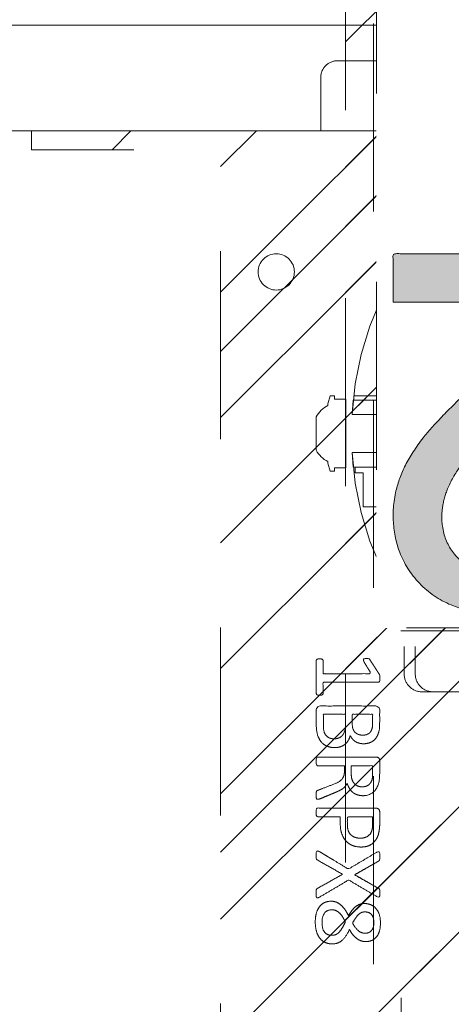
# Model space of a CAD drawing. Header units: inches. Extents: x -416 to -272, y -73 to 47.
# Tile 88 of 206: x -357.35 to -354.29, y -9.23 to -2.25. Entities that reach past the tile are written whole.
import ezdxf

# ---------------------------------------------------------------- set-up
doc = ezdxf.new("R2010")
doc.units = ezdxf.units.IN
doc.header["$LTSCALE"] = 32
doc.header["$MEASUREMENT"] = 0
doc.linetypes.add('Dash Style-1', pattern=[0.083328, 0.041656, -0.041672])
for name, color, linetype, lineweight in [('Black', 7, 'Continuous', 18), ('DashLine', 7, 'Continuous', 13), ('DashLineFill', 7, 'Dash Style-1', 13), ('Drawing', 7, 'Continuous', 18), ('Metal-DeskStructure', 7, 'Continuous', 13), ('None', 7, 'Continuous', 18), ('Plastic-BracketCover', 7, 'Continuous', 13), ('SolidLine', 7, 'Continuous', 15), ('Wood_1-H', 7, 'Continuous', 13)]:
    doc.layers.add(name, color=color, linetype=linetype, lineweight=lineweight)
doc.layers.add('Metal_Black', color=7, linetype='Continuous', lineweight=18, true_color=0x4c4c4c)
pattern_1 = [(45, (0, 0), (-1.613, 1.9357), []), (45, (-1.0608, 1.0608), (-0.472346, 0.41676), [])]

# ---------------------------------------------------------------- blocks, each defined once
blk = doc.blocks.new('Group-45')
at = {"layer": 'Plastic-BracketCover', "color": 7}
for points, knots in [([(1.3816, 0.8841), (1.4638, 0.8841), (1.5496, 0.8841), (1.5533, 0.8804), (1.5551, 0.8731), (1.557, 0.862), (1.557, 0.8454), (1.5551, 0.8343), (1.5533, 0.8269), (1.5496, 0.8232), (1.4638, 0.8232), (1.3816, 0.8232), (1.2552, 0.7605), (1.1288, 0.6977), (1.1196, 0.694), (1.1122, 0.6922), (1.1067, 0.6959), (1.1048, 0.7107), (1.1048, 0.7328), (1.1067, 0.7457), (1.1085, 0.7531), (1.114, 0.7568), (1.1177, 0.7586), (1.1814, 0.7891), (1.2451, 0.8195), (1.2635, 0.8288), (1.3041, 0.8454), (1.3244, 0.8546), (1.3244, 0.8555), (1.3244, 0.8564), (1.2838, 0.8712), (1.2469, 0.8897), (1.1823, 0.9201), (1.1177, 0.9506), (1.114, 0.9524), (1.1085, 0.9561), (1.1067, 0.9635), (1.1048, 0.9746), (1.1048, 0.9967), (1.1076, 1.0161), (1.1214, 1.0133), (1.1288, 1.0096), (1.2552, 0.9469), (1.3816, 0.8841)], [0, 0, 0, 0.052467, 0.054825, 0.057183, 0.059541, 0.0619, 0.064847, 0.067795, 0.070742, 0.07369, 0.139274, 0.139274, 0.25198, 0.25198, 0.259917, 0.267854, 0.275791, 0.283727, 0.291664, 0.299601, 0.307538, 0.315474, 0.315474, 0.451211, 0.451211, 0.490894, 0.530578, 0.530578, 0.53222, 0.53222, 0.609102, 0.609102, 0.742141, 0.742141, 0.749829, 0.757517, 0.765205, 0.772893, 0.783657, 0.805184, 0.815947, 0.815947, 1, 1, 1]), ([(1.1325, 0.6701), (1.1399, 0.6701), (1.1491, 0.6682), (1.1546, 0.6646), (1.1583, 0.6609), (1.1583, 0.576), (1.1583, 0.4948), (1.234, 0.4948), (1.3097, 0.4948), (1.3097, 0.5723), (1.3097, 0.6516), (1.3134, 0.6553), (1.3189, 0.659), (1.3281, 0.6609), (1.341, 0.6609), (1.3503, 0.659), (1.3558, 0.6553), (1.3595, 0.6516), (1.3595, 0.5723), (1.3595, 0.4948), (1.4527, 0.4948), (1.5477, 0.4948), (1.5533, 0.4911), (1.5551, 0.4837), (1.557, 0.4726), (1.557, 0.456), (1.5551, 0.4449), (1.5533, 0.4376), (1.5477, 0.4339), (1.3383, 0.4339), (1.1177, 0.4339), (1.1067, 0.4486), (1.1067, 0.5566), (1.1067, 0.6609), (1.1104, 0.6646), (1.1159, 0.6682), (1.127, 0.6701), (1.1325, 0.6701)], [0, 0, 0, 0.005582, 0.011164, 0.016746, 0.022328, 0.14513, 0.14513, 0.259559, 0.259559, 0.376779, 0.37957, 0.382361, 0.385152, 0.387943, 0.390037, 0.39213, 0.394223, 0.396316, 0.484232, 0.484232, 0.589939, 0.592032, 0.594126, 0.596219, 0.598312, 0.599987, 0.601661, 0.603336, 0.605011, 0.7934, 0.805122, 0.816844, 0.976556, 0.982417, 0.988278, 0.994139, 1, 1, 1]), ([(1.2377, 0.3644), (1.2728, 0.3644), (1.3263, 0.3423), (1.3632, 0.3017), (1.3853, 0.2426), (1.3853, 0.1753), (1.3853, 0.1504), (1.4656, 0.1504), (1.5496, 0.1504), (1.5533, 0.1467), (1.5551, 0.1393), (1.557, 0.1282), (1.557, 0.1116), (1.5551, 0.1005), (1.5533, 0.0932), (1.5496, 0.0895), (1.3392, 0.0895), (1.1196, 0.0895), (1.1067, 0.1042), (1.1067, 0.1614), (1.1067, 0.2242), (1.1104, 0.25), (1.1177, 0.2869), (1.1399, 0.3238), (1.1713, 0.3515), (1.2137, 0.3644), (1.2377, 0.3644)], [0, 0, 0, 0.066268, 0.132535, 0.198803, 0.26507, 0.303966, 0.303966, 0.429297, 0.43506, 0.440822, 0.446584, 0.452347, 0.456957, 0.461567, 0.466177, 0.470786, 0.728938, 0.745073, 0.761208, 0.845107, 0.870922, 0.896738, 0.922553, 0.948369, 0.974184, 1, 1, 1]), ([(1.2432, 0.3017), (1.2155, 0.3017), (1.1786, 0.2814), (1.162, 0.2519), (1.1565, 0.2205), (1.1565, 0.1771), (1.1565, 0.1504), (1.246, 0.1504), (1.3355, 0.1504), (1.3355, 0.1771), (1.3355, 0.2297), (1.3226, 0.2666), (1.2968, 0.2906), (1.2635, 0.3017), (1.2432, 0.3017)], [0, 0, 0, 0.053098, 0.106195, 0.159293, 0.212391, 0.297937, 0.297937, 0.584068, 0.584068, 0.669615, 0.752211, 0.834807, 0.917404, 1, 1, 1]), ([(1.5459, 0.0265), (1.5496, 0.0265), (1.5533, 0.0246), (1.5551, 0.0172), (1.557, 0.0043), (1.557, -0.0141), (1.5551, -0.0252), (1.5533, -0.0326), (1.5477, -0.0363), (1.5422, -0.0381), (1.4896, -0.0584), (1.437, -0.0787), (1.4186, -0.0861), (1.389, -0.1009), (1.3669, -0.123), (1.3558, -0.1526), (1.3558, -0.1922), (1.3558, -0.2116), (1.4508, -0.2116), (1.5496, -0.2116), (1.5533, -0.2153), (1.5551, -0.2227), (1.557, -0.2338), (1.557, -0.2504), (1.5551, -0.2614), (1.5533, -0.2688), (1.5496, -0.2725), (1.3383, -0.2725), (1.1177, -0.2725), (1.1067, -0.2578), (1.1067, -0.2024), (1.1067, -0.1378), (1.1085, -0.1156), (1.1104, -0.1064), (1.114, -0.0806), (1.1343, -0.04), (1.1639, -0.0141), (1.2026, 0.0006), (1.2469, 0.0006), (1.2838, -0.0123), (1.3115, -0.0344), (1.33, -0.0677), (1.3374, -0.0861), (1.3429, -0.075), (1.3577, -0.0566), (1.378, -0.0418), (1.4056, -0.0289), (1.4222, -0.0215), (1.4711, -0.0012), (1.5201, 0.0191), (1.533, 0.0246), (1.544, 0.0265), (1.5459, 0.0265)], [0, 0, 0, 0.004018, 0.008035, 0.012053, 0.01607, 0.020088, 0.024105, 0.028123, 0.03214, 0.03214, 0.070951, 0.070951, 0.084634, 0.098317, 0.112001, 0.125684, 0.138745, 0.138745, 0.202807, 0.205295, 0.207782, 0.21027, 0.212758, 0.214748, 0.216739, 0.218729, 0.220719, 0.332671, 0.339637, 0.346603, 0.391882, 0.407555, 0.423229, 0.423229, 0.466696, 0.510164, 0.553631, 0.597099, 0.640566, 0.684033, 0.727501, 0.770968, 0.770968, 0.798042, 0.825115, 0.852188, 0.879262, 0.879262, 0.958132, 0.958132, 0.979066, 1, 1, 1]), ([(1.2322, -0.0621), (1.2045, -0.0621), (1.1694, -0.0861), (1.1602, -0.1138), (1.1583, -0.123), (1.1565, -0.1452), (1.1565, -0.1867), (1.1565, -0.2116), (1.2322, -0.2116), (1.3078, -0.2116), (1.3078, -0.183), (1.3078, -0.1304), (1.2968, -0.0972), (1.2746, -0.0732), (1.2469, -0.0621), (1.2322, -0.0621)], [0, 0, 0, 0.142515, 0.285031, 0.285031, 0.330993, 0.376955, 0.445899, 0.445899, 0.655281, 0.655281, 0.734439, 0.800829, 0.867219, 0.93361, 1, 1, 1]), ([(1.4259, -0.3399), (1.4481, -0.3399), (1.4831, -0.3509), (1.5127, -0.3694), (1.533, -0.3971), (1.5551, -0.4469), (1.5551, -0.5539), (1.5551, -0.6204), (1.544, -0.6351), (1.3309, -0.6351), (1.1177, -0.6351), (1.1067, -0.6204), (1.1067, -0.5622), (1.1067, -0.4709), (1.1233, -0.4192), (1.151, -0.386), (1.1934, -0.3676), (1.2359, -0.3676), (1.2654, -0.3749), (1.2894, -0.3897), (1.3097, -0.4137), (1.3152, -0.4266), (1.3189, -0.4082), (1.3374, -0.3768), (1.365, -0.3528), (1.4038, -0.3399), (1.4259, -0.3399)], [0, 0, 0, 0.031455, 0.06291, 0.094366, 0.125821, 0.188731, 0.266159, 0.275837, 0.285516, 0.435531, 0.44521, 0.454888, 0.521427, 0.574659, 0.627891, 0.681123, 0.734355, 0.762747, 0.791139, 0.819531, 0.847924, 0.847924, 0.885943, 0.923962, 0.961981, 1, 1, 1]), ([(1.4296, -0.4026), (1.4093, -0.4026), (1.3798, -0.4155), (1.3595, -0.4395), (1.3484, -0.4764), (1.3484, -0.5401), (1.3484, -0.5761), (1.4269, -0.5761), (1.5053, -0.5761), (1.5053, -0.5327), (1.5053, -0.4488), (1.4776, -0.4155), (1.4481, -0.4026), (1.4296, -0.4026)], [0, 0, 0, 0.079156, 0.158312, 0.237468, 0.316624, 0.419526, 0.419526, 0.643799, 0.643799, 0.767809, 0.883905, 0.941952, 1, 1, 1]), ([(1.2266, -0.4285), (1.21, -0.4285), (1.1842, -0.4377), (1.1657, -0.458), (1.1565, -0.4894), (1.1565, -0.5447), (1.1565, -0.5761), (1.2285, -0.5761), (1.3004, -0.5761), (1.3004, -0.5419), (1.3004, -0.4857), (1.2894, -0.4561), (1.2691, -0.4377), (1.2414, -0.4285), (1.2266, -0.4285)], [0, 0, 0, 0.074499, 0.148998, 0.223496, 0.297995, 0.395417, 0.395417, 0.61891, 0.61891, 0.724928, 0.793696, 0.862464, 0.931232, 1, 1, 1]), ([(1.5311, -0.711), (1.5385, -0.711), (1.5523, -0.7137), (1.5551, -0.7221), (1.5551, -0.8411), (1.5551, -0.9601), (1.5533, -0.9638), (1.5477, -0.9675), (1.5385, -0.9693), (1.5256, -0.9693), (1.5164, -0.9675), (1.5108, -0.9657), (1.5071, -0.9601), (1.5071, -0.9112), (1.5071, -0.8642), (1.3374, -0.8642), (1.1676, -0.8642), (1.1934, -0.9075), (1.2192, -0.9509), (1.2211, -0.9564), (1.2229, -0.9657), (1.2192, -0.9693), (1.2082, -0.9712), (1.1957, -0.9712), (1.186, -0.9712), (1.1805, -0.9693), (1.1768, -0.9657), (1.175, -0.962), (1.1417, -0.9103), (1.1085, -0.8586), (1.1067, -0.8568), (1.1067, -0.8531), (1.1048, -0.8475), (1.1048, -0.8305), (1.1048, -0.8125), (1.1085, -0.8069), (1.1122, -0.8051), (1.3106, -0.8051), (1.5071, -0.8051), (1.5071, -0.7645), (1.5071, -0.7202), (1.5108, -0.7165), (1.5164, -0.7128), (1.5256, -0.711), (1.5311, -0.711)], [0, 0, 0, 0.00261, 0.007831, 0.010441, 0.176195, 0.178805, 0.181415, 0.184026, 0.186636, 0.188594, 0.190551, 0.192509, 0.194467, 0.244389, 0.244389, 0.424498, 0.424498, 0.47805, 0.47805, 0.484241, 0.490432, 0.496622, 0.502813, 0.507071, 0.510941, 0.514811, 0.518682, 0.518682, 0.576295, 0.576295, 0.578743, 0.58119, 0.583638, 0.590247, 0.593184, 0.596122, 0.599059, 0.911881, 0.911881, 0.976501, 0.982376, 0.988251, 0.994125, 1, 1, 1])]:
    blk.add_open_spline(points, degree=2, knots=knots, dxfattribs=at)
blk = doc.blocks.new('1BRPFY-Leg_Plate (2D)')
at = {"layer": 'DashLineFill', "linetype": 'Continuous', "lineweight": 13}
h = blk.add_hatch(dxfattribs=at)
h.set_pattern_fill('Steel', color=253, style=0, pattern_type=2)
h.set_pattern_definition(pattern_1)
edge = h.paths.add_edge_path()
edge.add_arc((-1.7047, 1.7047), 0.126, 90, 180, ccw=False)
edge.add_line((-1.7047, 1.8307), (1.7047, 1.8307))
edge.add_arc((1.7047, 1.7047), 0.126, 0, 90, ccw=False)
edge.add_line((1.8307, 1.7047), (1.8307, -1.7047))
edge.add_arc((1.7047, -1.7047), 0.126, -90, 0, ccw=False)
edge.add_line((1.7047, -1.8307), (-1.7047, -1.8307))
edge.add_arc((-1.7047, -1.7047), 0.126, 180, 270, ccw=False)
edge.add_line((-1.8307, -1.7047), (-1.8307, 1.7047))
at = {"layer": 'DashLineFill', "flags": 128}
blk.add_lwpolyline([(-1.8307, 1.7047, -0.414214), (-1.7047, 1.8307), (1.7047, 1.8307, -0.414214), (1.8307, 1.7047), (1.8307, -1.7047, -0.414214), (1.7047, -1.8307), (-1.7047, -1.8307, -0.414214), (-1.8307, -1.7047)], format="xyb", close=True, dxfattribs=at)
at = {"layer": 'Plastic-BracketCover', "color": 7}
blk.add_blockref('Group-45', (0, 0), dxfattribs=at)
blk = doc.blocks.new('Group-46')
at = {"layer": 'Metal_Black', "color": 7}
for points, knots in [([(2.3381, 3.6174), (2.3657, 3.6174), (2.4119, 3.597), (2.4433, 3.5564), (2.4599, 3.4992), (2.4599, 3.4291), (2.4451, 3.3737), (2.4156, 3.335), (2.375, 3.3147), (2.327, 3.3147), (2.2919, 3.3295), (2.2624, 3.3553), (2.2366, 3.394), (2.2236, 3.418), (2.2126, 3.3959), (2.1886, 3.3645), (2.1609, 3.3424), (2.1295, 3.3313), (2.0871, 3.3313), (2.0465, 3.3479), (2.0151, 3.383), (1.9985, 3.4346), (1.9985, 3.5048), (2.0151, 3.5546), (2.0428, 3.586), (2.0797, 3.6007), (2.1203, 3.6007), (2.1517, 3.5897), (2.1812, 3.5675), (2.207, 3.5361), (2.2181, 3.514), (2.2513, 3.5915), (2.3178, 3.6174), (2.3381, 3.6174)], [0, 0, 0, 0.040945, 0.08189, 0.122836, 0.163781, 0.200632, 0.237482, 0.274333, 0.311184, 0.338205, 0.365227, 0.392248, 0.419269, 0.419269, 0.443822, 0.468375, 0.492928, 0.51748, 0.549396, 0.581313, 0.613229, 0.645145, 0.677061, 0.708977, 0.740893, 0.772809, 0.799408, 0.826007, 0.852606, 0.879205, 0.879205, 0.969801, 1, 1, 1]), ([(2.1074, 3.5417), (2.0926, 3.5417), (2.0705, 3.5325), (2.0539, 3.5122), (2.0446, 3.4845), (2.0446, 3.4291), (2.0778, 3.3904), (2.1221, 3.3904), (2.1443, 3.3996), (2.1646, 3.4199), (2.1849, 3.4494), (2.196, 3.4697), (2.1775, 3.5048), (2.1332, 3.5417), (2.1074, 3.5417)], [0, 0, 0, 0.064819, 0.129638, 0.194457, 0.259276, 0.388914, 0.518552, 0.583375, 0.648198, 0.71302, 0.777843, 0.777843, 0.888922, 1, 1, 1]), ([(2.3436, 3.5564), (2.327, 3.5564), (2.3012, 3.5454), (2.279, 3.5214), (2.2587, 3.4863), (2.2476, 3.4623), (2.2569, 3.4402), (2.279, 3.407), (2.3012, 3.3867), (2.327, 3.3756), (2.4119, 3.3756), (2.4119, 3.5122), (2.375, 3.5564), (2.3436, 3.5564)], [0, 0, 0, 0.062166, 0.124332, 0.186498, 0.248664, 0.248664, 0.305108, 0.361552, 0.417996, 0.474441, 0.742583, 0.871292, 1, 1, 1]), ([(2.4303, 3.2861), (2.4377, 3.2898), (2.4469, 3.2916), (2.4525, 3.2861), (2.4543, 3.2713), (2.4543, 3.2515), (2.4543, 3.2363), (2.4506, 3.2289), (2.4469, 3.2252), (2.4433, 3.2233), (2.3547, 3.1735), (2.2661, 3.1237), (2.3547, 3.0739), (2.4433, 3.024), (2.4469, 3.0222), (2.4506, 3.0166), (2.4543, 3.0111), (2.4543, 2.9959), (2.4543, 2.976), (2.4516, 2.9567), (2.4377, 2.9594), (2.4303, 2.9631), (2.3279, 3.025), (2.2255, 3.0868), (2.1258, 3.0277), (2.0262, 2.9687), (2.0188, 2.965), (2.005, 2.9622), (2.0022, 2.9816), (2.0022, 3.0056), (2.004, 3.0185), (2.0059, 3.0259), (2.0114, 3.0296), (2.0133, 3.0314), (2.0972, 3.0794), (2.1812, 3.1274), (2.0972, 3.1754), (2.0133, 3.2233), (2.0114, 3.2252), (2.0059, 3.227), (2.004, 3.2344), (2.0022, 3.2455), (2.0022, 3.2676), (2.005, 3.287), (2.0188, 3.2842), (2.0262, 3.2805), (2.1249, 3.2224), (2.2236, 3.1643), (2.327, 3.2252), (2.4303, 3.2861)], [0, 0, 0, 0.005797, 0.011593, 0.01739, 0.023187, 0.027776, 0.031157, 0.034538, 0.03792, 0.03792, 0.121199, 0.121199, 0.204479, 0.204479, 0.20786, 0.211241, 0.214623, 0.219212, 0.225008, 0.236602, 0.242398, 0.242398, 0.326423, 0.326423, 0.407782, 0.407782, 0.413578, 0.425171, 0.430968, 0.435937, 0.440905, 0.445874, 0.450842, 0.450842, 0.634953, 0.634953, 0.819063, 0.819063, 0.824031, 0.829, 0.833968, 0.838937, 0.843905, 0.853843, 0.858811, 0.858811, 0.927786, 0.927786, 1, 1, 1]), ([(2.1351, 2.9306), (2.1701, 2.9306), (2.2236, 2.9085), (2.2605, 2.8679), (2.2827, 2.8088), (2.2827, 2.7414), (2.2827, 2.7165), (2.363, 2.7165), (2.4469, 2.7165), (2.4506, 2.7128), (2.4525, 2.7055), (2.4543, 2.6944), (2.4543, 2.6778), (2.4525, 2.6667), (2.4506, 2.6593), (2.4469, 2.6556), (2.2366, 2.6556), (2.0169, 2.6556), (2.004, 2.6704), (2.004, 2.7276), (2.004, 2.7904), (2.0077, 2.8162), (2.0151, 2.8531), (2.0372, 2.89), (2.0686, 2.9177), (2.1111, 2.9306), (2.1351, 2.9306)], [0, 0, 0, 0.066268, 0.132535, 0.198803, 0.26507, 0.303966, 0.303966, 0.429297, 0.43506, 0.440822, 0.446584, 0.452347, 0.456957, 0.461567, 0.466177, 0.470786, 0.728938, 0.745073, 0.761208, 0.845107, 0.870922, 0.896738, 0.922553, 0.948369, 0.974184, 1, 1, 1]), ([(2.1406, 2.8679), (2.1129, 2.8679), (2.076, 2.8476), (2.0594, 2.818), (2.0539, 2.7867), (2.0539, 2.7433), (2.0539, 2.7165), (2.1434, 2.7165), (2.2329, 2.7165), (2.2329, 2.7433), (2.2329, 2.7959), (2.2199, 2.8328), (2.1941, 2.8568), (2.1609, 2.8679), (2.1406, 2.8679)], [0, 0, 0, 0.053098, 0.106195, 0.159293, 0.212391, 0.297937, 0.297937, 0.584068, 0.584068, 0.669615, 0.752211, 0.834807, 0.917404, 1, 1, 1]), ([(2.4433, 2.5926), (2.4469, 2.5926), (2.4506, 2.5908), (2.4525, 2.5834), (2.4543, 2.5705), (2.4543, 2.552), (2.4525, 2.541), (2.4506, 2.5336), (2.4451, 2.5299), (2.4396, 2.528), (2.387, 2.5077), (2.3344, 2.4874), (2.3159, 2.48), (2.2864, 2.4653), (2.2642, 2.4431), (2.2532, 2.4136), (2.2532, 2.3739), (2.2532, 2.3546), (2.3482, 2.3546), (2.4469, 2.3546), (2.4506, 2.3509), (2.4525, 2.3435), (2.4543, 2.3324), (2.4543, 2.3158), (2.4525, 2.3047), (2.4506, 2.2973), (2.4469, 2.2937), (2.2356, 2.2937), (2.0151, 2.2937), (2.004, 2.3084), (2.004, 2.3638), (2.004, 2.4284), (2.0059, 2.4505), (2.0077, 2.4597), (2.0114, 2.4856), (2.0317, 2.5262), (2.0612, 2.552), (2.1, 2.5668), (2.1443, 2.5668), (2.1812, 2.5539), (2.2089, 2.5317), (2.2273, 2.4985), (2.2347, 2.48), (2.2402, 2.4911), (2.255, 2.5096), (2.2753, 2.5243), (2.303, 2.5373), (2.3196, 2.5446), (2.3685, 2.5649), (2.4174, 2.5852), (2.4303, 2.5908), (2.4414, 2.5926), (2.4433, 2.5926)], [0, 0, 0, 0.004018, 0.008035, 0.012053, 0.01607, 0.020088, 0.024105, 0.028123, 0.03214, 0.03214, 0.070951, 0.070951, 0.084634, 0.098317, 0.112001, 0.125684, 0.138745, 0.138745, 0.202807, 0.205295, 0.207782, 0.21027, 0.212758, 0.214748, 0.216739, 0.218729, 0.220719, 0.332671, 0.339637, 0.346603, 0.391882, 0.407555, 0.423229, 0.423229, 0.466696, 0.510164, 0.553631, 0.597099, 0.640566, 0.684033, 0.727501, 0.770968, 0.770968, 0.798042, 0.825115, 0.852188, 0.879262, 0.879262, 0.958132, 0.958132, 0.979066, 1, 1, 1]), ([(2.1295, 2.504), (2.1018, 2.504), (2.0668, 2.48), (2.0575, 2.4524), (2.0557, 2.4431), (2.0539, 2.421), (2.0539, 2.3795), (2.0539, 2.3546), (2.1295, 2.3546), (2.2052, 2.3546), (2.2052, 2.3832), (2.2052, 2.4358), (2.1941, 2.469), (2.172, 2.493), (2.1443, 2.504), (2.1295, 2.504)], [0, 0, 0, 0.142515, 0.285031, 0.285031, 0.330993, 0.376955, 0.445899, 0.445899, 0.655281, 0.655281, 0.734439, 0.800829, 0.867219, 0.93361, 1, 1, 1]), ([(2.3233, 2.2263), (2.3454, 2.2263), (2.3805, 2.2152), (2.41, 2.1968), (2.4303, 2.1691), (2.4525, 2.1193), (2.4525, 2.0122), (2.4525, 1.9458), (2.4414, 1.931), (2.2283, 1.931), (2.0151, 1.931), (2.004, 1.9458), (2.004, 2.0039), (2.004, 2.0953), (2.0206, 2.1469), (2.0483, 2.1802), (2.0908, 2.1986), (2.1332, 2.1986), (2.1627, 2.1912), (2.1867, 2.1765), (2.207, 2.1525), (2.2126, 2.1396), (2.2163, 2.158), (2.2347, 2.1894), (2.2624, 2.2134), (2.3012, 2.2263), (2.3233, 2.2263)], [0, 0, 0, 0.031455, 0.06291, 0.094366, 0.125821, 0.188731, 0.266159, 0.275837, 0.285516, 0.435531, 0.44521, 0.454888, 0.521427, 0.574659, 0.627891, 0.681123, 0.734355, 0.762747, 0.791139, 0.819531, 0.847924, 0.847924, 0.885943, 0.923962, 0.961981, 1, 1, 1]), ([(2.327, 2.1636), (2.3067, 2.1636), (2.2772, 2.1506), (2.2569, 2.1266), (2.2458, 2.0897), (2.2458, 2.0261), (2.2458, 1.9901), (2.3242, 1.9901), (2.4027, 1.9901), (2.4027, 2.0334), (2.4027, 2.1174), (2.375, 2.1506), (2.3454, 2.1636), (2.327, 2.1636)], [0, 0, 0, 0.079156, 0.158312, 0.237468, 0.316624, 0.419526, 0.419526, 0.643799, 0.643799, 0.767809, 0.883905, 0.941952, 1, 1, 1]), ([(2.124, 2.1377), (2.1074, 2.1377), (2.0815, 2.1285), (2.0631, 2.1082), (2.0539, 2.0768), (2.0539, 2.0215), (2.0539, 1.9901), (2.1258, 1.9901), (2.1978, 1.9901), (2.1978, 2.0242), (2.1978, 2.0805), (2.1867, 2.11), (2.1664, 2.1285), (2.1387, 2.1377), (2.124, 2.1377)], [0, 0, 0, 0.074499, 0.148998, 0.223496, 0.297995, 0.395417, 0.395417, 0.61891, 0.61891, 0.724928, 0.793696, 0.862464, 0.931232, 1, 1, 1]), ([(2.4285, 1.8552), (2.4359, 1.8552), (2.4497, 1.8524), (2.4525, 1.8441), (2.4525, 1.7251), (2.4525, 1.6061), (2.4506, 1.6024), (2.4451, 1.5987), (2.4359, 1.5968), (2.423, 1.5968), (2.4137, 1.5987), (2.4082, 1.6005), (2.4045, 1.6061), (2.4045, 1.655), (2.4045, 1.702), (2.2347, 1.702), (2.0649, 1.702), (2.0908, 1.6587), (2.1166, 1.6153), (2.1184, 1.6097), (2.1203, 1.6005), (2.1166, 1.5968), (2.1055, 1.595), (2.0931, 1.595), (2.0834, 1.595), (2.0778, 1.5968), (2.0742, 1.6005), (2.0723, 1.6042), (2.0391, 1.6559), (2.0059, 1.7076), (2.004, 1.7094), (2.004, 1.7131), (2.0022, 1.7186), (2.0022, 1.7357), (2.0022, 1.7537), (2.0059, 1.7592), (2.0096, 1.7611), (2.208, 1.7611), (2.4045, 1.7611), (2.4045, 1.8017), (2.4045, 1.846), (2.4082, 1.8497), (2.4137, 1.8533), (2.423, 1.8552), (2.4285, 1.8552)], [0, 0, 0, 0.00261, 0.007831, 0.010441, 0.176195, 0.178805, 0.181415, 0.184026, 0.186636, 0.188594, 0.190551, 0.192509, 0.194467, 0.244389, 0.244389, 0.424498, 0.424498, 0.47805, 0.47805, 0.484241, 0.490432, 0.496622, 0.502813, 0.507071, 0.510941, 0.514811, 0.518682, 0.518682, 0.576295, 0.576295, 0.578743, 0.58119, 0.583638, 0.590247, 0.593184, 0.596122, 0.599059, 0.911881, 0.911881, 0.976501, 0.982376, 0.988251, 0.994125, 1, 1, 1])]:
    blk.add_open_spline(points, degree=2, knots=knots, dxfattribs=at)
blk = doc.blocks.new('1BRPX8-Util_Bkt_Lg-F (2D)')
at = {"layer": 'DashLineFill', "linetype": 'Continuous', "lineweight": 13}
h = blk.add_hatch(dxfattribs=at)
h.set_pattern_fill('Steel', color=253, style=0, pattern_type=2)
h.set_pattern_definition(pattern_1)
edge = h.paths.add_edge_path()
edge.add_line((-4.4685, 7.5394), (-2.4213, 7.5394))
edge.add_line((-2.4213, 7.5394), (-2.4213, 7.9173))
edge.add_arc((-2.3031, 7.9173), 0.1181, 90, 180, ccw=False)
edge.add_line((-2.3031, 8.0354), (2.3031, 8.0354))
edge.add_arc((2.3031, 7.9173), 0.1181, 0, 90, ccw=False)
edge.add_line((2.4213, 7.9173), (2.4213, 7.5394))
edge.add_line((2.4213, 7.5394), (4.4685, 7.5394))
edge.add_line((4.4685, 7.5394), (4.4685, 7.4055))
edge.add_line((4.4685, 7.4055), (3.1299, 7.4055))
edge.add_line((3.1299, 7.4055), (3.1299, -2.0118))
edge.add_line((3.1299, -2.0118), (4.4685, -2.0118))
edge.add_line((4.4685, -2.0118), (4.4685, -2.1457))
edge.add_line((4.4685, -2.1457), (2.4213, -2.1457))
edge.add_line((2.4213, -2.1457), (2.4213, -2.5236))
edge.add_arc((2.3031, -2.5236), 0.1181, 270, 360, ccw=False)
edge.add_line((2.3031, -2.6417), (-2.3031, -2.6417))
edge.add_arc((-2.3031, -2.5236), 0.1181, 180, 270, ccw=False)
edge.add_line((-2.4213, -2.5236), (-2.4213, -2.1457))
edge.add_line((-2.4213, -2.1457), (-4.4685, -2.1457))
edge.add_line((-4.4685, -2.1457), (-4.4685, -2.0118))
edge.add_line((-4.4685, -2.0118), (-3.1299, -2.0118))
edge.add_line((-3.1299, -2.0118), (-3.1299, 7.4055))
edge.add_line((-3.1299, 7.4055), (-4.4685, 7.4055))
edge.add_line((-4.4685, 7.4055), (-4.4685, 7.5394))
at = {"layer": 'DashLineFill', "flags": 128}
blk.add_lwpolyline([(-4.4685, 7.5394), (-2.4213, 7.5394), (-2.4213, 7.9173, -0.414214), (-2.3031, 8.0354), (2.3031, 8.0354, -0.414214), (2.4213, 7.9173), (2.4213, 7.5394), (4.4685, 7.5394), (4.4685, 7.4055), (3.1299, 7.4055), (3.1299, -2.0118), (4.4685, -2.0118), (4.4685, -2.1457), (2.4213, -2.1457), (2.4213, -2.5236, -0.414214), (2.3031, -2.6417), (-2.3031, -2.6417, -0.414214), (-2.4213, -2.5236), (-2.4213, -2.1457), (-4.4685, -2.1457), (-4.4685, -2.0118), (-3.1299, -2.0118), (-3.1299, 7.4055), (-4.4685, 7.4055)], format="xyb", close=True, dxfattribs=at)
at = {"layer": 'SolidLine', "flags": 128}
blk.add_lwpolyline([(2.7362, -1.0172), (2.7488, -1.0178), (2.7613, -1.0196), (2.7735, -1.0227), (2.7854, -1.027), (2.7968, -1.0323), (2.8076, -1.0388), (2.8177, -1.0463), (2.8271, -1.0548), (2.8356, -1.0641), (2.8431, -1.0743), (2.8495, -1.0851), (2.8549, -1.0965), (2.8592, -1.1084), (2.8623, -1.1206), (2.8641, -1.1331), (2.8647, -1.1457), (2.8641, -1.1583), (2.8623, -1.1707), (2.8592, -1.183), (2.8549, -1.1948), (2.8495, -1.2062), (2.8431, -1.2171), (2.8356, -1.2272), (2.8271, -1.2365), (2.8177, -1.245), (2.8076, -1.2525), (2.7968, -1.259), (2.7854, -1.2644), (2.7735, -1.2686), (2.7613, -1.2717), (2.7488, -1.2736), (2.7362, -1.2742), (2.7236, -1.2736), (2.7112, -1.2717), (2.6989, -1.2686), (2.687, -1.2644), (2.6756, -1.259), (2.6648, -1.2525), (2.6547, -1.245), (2.6454, -1.2365), (2.6369, -1.2272), (2.6294, -1.2171), (2.6229, -1.2062), (2.6175, -1.1948), (2.6133, -1.183), (2.6102, -1.1707), (2.6083, -1.1583), (2.6077, -1.1457), (2.6083, -1.1331), (2.6102, -1.1206), (2.6133, -1.1084), (2.6175, -1.0965), (2.6229, -1.0851), (2.6294, -1.0743), (2.6369, -1.0641), (2.6454, -1.0548), (2.6547, -1.0463), (2.6648, -1.0388), (2.6756, -1.0323), (2.687, -1.027), (2.6989, -1.0227), (2.7112, -1.0196), (2.7236, -1.0178)], close=True, dxfattribs=at)
at = {"layer": 'Metal_Black', "color": 7}
blk.add_blockref('Group-46', (0, 0), dxfattribs=at)
blk = doc.blocks.new('Slate-LegBrace (2D)')
at = {"layer": 'DashLineFill', "linetype": 'Continuous', "lineweight": 13}
h = blk.add_hatch(dxfattribs=at)
h.set_pattern_fill('Steel', color=253, style=0, pattern_type=2)
h.set_pattern_definition(pattern_1)
edge = h.paths.add_edge_path()
edge.add_line((-2.1996, 0.1352), (-1.3748, 0.1352))
edge.add_arc((0, 0.0136), 1.3801, 5.05459, 174.94541, ccw=False)
edge.add_line((1.3748, 0.1352), (2.1997, 0.1352))
edge.add_arc((0.0001, 0.0171), 2.2028, 3.07313, 176.92687)
h = blk.add_hatch(dxfattribs=at)
h.set_pattern_fill('Steel', color=253, style=0, pattern_type=2)
h.set_pattern_definition(pattern_1)
edge = h.paths.add_edge_path()
edge.add_line((-2.1917, 0.2375), (-1.4637, 0.2375))
edge.add_arc((0.0001, 0.017), 1.4803, 8.56528, 171.43472, ccw=False)
edge.add_line((1.4639, 0.2375), (2.1918, 0.2375))
edge.add_line((2.1918, 0.2375), (2.1997, 0.1352))
edge.add_line((2.1997, 0.1352), (1.3748, 0.1352))
edge.add_arc((0, 0.0136), 1.3801, 5.05459, 174.94541)
edge.add_line((-1.3748, 0.1352), (-2.1996, 0.1352))
edge.add_line((-2.1996, 0.1352), (-2.1917, 0.2375))
h = blk.add_hatch(dxfattribs=at)
h.set_pattern_fill('Steel', color=253, style=0, pattern_type=2)
h.set_pattern_definition(pattern_1)
h.paths.add_polyline_path([(1.7388, 0.9364), (1.7305, 0.9368), (1.7223, 0.938), (1.7142, 0.94), (1.7064, 0.9428), (1.6989, 0.9464), (1.6918, 0.9507), (1.6851, 0.9556), (1.679, 0.9612), (1.6734, 0.9673), (1.6684, 0.974), (1.6642, 0.9811), (1.6606, 0.9886), (1.6578, 0.9964), (1.6558, 1.0045), (1.6546, 1.0127), (1.6542, 1.021), (1.6546, 1.0293), (1.6558, 1.0375), (1.6578, 1.0456), (1.6606, 1.0534), (1.6642, 1.0609), (1.6684, 1.068), (1.6734, 1.0747), (1.679, 1.0808), (1.6851, 1.0864), (1.6918, 1.0913), (1.6989, 1.0956), (1.7064, 1.0992), (1.7142, 1.102), (1.7223, 1.104), (1.7305, 1.1052), (1.7388, 1.1056), (1.7471, 1.1052), (1.7553, 1.104), (1.7633, 1.102), (1.7712, 1.0992), (1.7787, 1.0956), (1.7858, 1.0913), (1.7924, 1.0864), (1.7986, 1.0808), (1.8042, 1.0747), (1.8091, 1.068), (1.8134, 1.0609), (1.8169, 1.0534), (1.8197, 1.0456), (1.8218, 1.0375), (1.823, 1.0293), (1.8234, 1.021), (1.823, 1.0127), (1.8218, 1.0045), (1.8197, 0.9964), (1.8169, 0.9886), (1.8134, 0.9811), (1.8091, 0.974), (1.8042, 0.9673), (1.7986, 0.9612), (1.7924, 0.9556), (1.7858, 0.9507), (1.7787, 0.9464), (1.7712, 0.9428), (1.7633, 0.94), (1.7553, 0.938), (1.7471, 0.9368)])
h = blk.add_hatch(dxfattribs=at)
h.set_pattern_fill('Steel', color=253, style=0, pattern_type=2)
h.set_pattern_definition(pattern_1)
h.paths.add_polyline_path([(1.4777, -0.2676), (1.4777, -0.2375), (1.672, -0.2375), (1.672, -0.0258), (1.6758, -0.0258), (1.6758, 0.7034), (1.7348, 0.7625), (1.9292, 0.7625), (1.9883, 0.7034), (1.9883, -0.0258), (1.992, -0.0258), (1.992, -0.2375), (2.1863, -0.2375), (2.1863, -0.2676)])
h = blk.add_hatch(dxfattribs=at)
h.set_pattern_fill('Steel', color=253, style=0, pattern_type=2)
h.set_pattern_definition(pattern_1)
h.paths.add_polyline_path([(1.4869, 0.2375), (1.4869, 0.2775), (1.5428, 0.2775), (1.5428, 0.5188), (2.1212, 0.5188), (2.1212, 0.2775), (2.1771, 0.2775), (2.1771, 0.2375)])
h = blk.add_hatch(dxfattribs=at)
h.set_pattern_fill('Steel', color=253, style=0, pattern_type=2)
h.set_pattern_definition(pattern_1)
edge = h.paths.add_edge_path()
edge.add_line((-2.1996, -0.1352), (-1.3748, -0.1352))
edge.add_arc((0, -0.0136), 1.3801, 185.05459, 354.94541)
edge.add_line((1.3748, -0.1352), (2.1997, -0.1352))
edge.add_arc((0.0001, -0.0171), 2.2028, 183.07313, 356.92687, ccw=False)
h = blk.add_hatch(dxfattribs=at)
h.set_pattern_fill('Steel', color=253, style=0, pattern_type=2)
h.set_pattern_definition(pattern_1)
edge = h.paths.add_edge_path()
edge.add_line((2.1917, -0.2375), (1.4637, -0.2375))
edge.add_arc((-0.0001, -0.017), 1.4803, 188.56528, 351.43472, ccw=False)
edge.add_line((-1.4639, -0.2375), (-2.1918, -0.2375))
edge.add_line((-2.1918, -0.2375), (-2.1997, -0.1352))
edge.add_line((-2.1997, -0.1352), (-1.3748, -0.1352))
edge.add_arc((0, -0.0136), 1.3801, 185.05459, 354.94541)
edge.add_line((1.3748, -0.1352), (2.1996, -0.1352))
edge.add_line((2.1996, -0.1352), (2.1917, -0.2375))
h = blk.add_hatch(dxfattribs=at)
h.set_pattern_fill('Steel', color=253, style=0, pattern_type=2)
h.set_pattern_definition(pattern_1)
h.paths.add_polyline_path([(1.7388, -0.9364), (1.7471, -0.9368), (1.7553, -0.938), (1.7633, -0.94), (1.7712, -0.9428), (1.7787, -0.9464), (1.7858, -0.9507), (1.7924, -0.9556), (1.7986, -0.9612), (1.8042, -0.9673), (1.8091, -0.974), (1.8134, -0.9811), (1.8169, -0.9886), (1.8197, -0.9964), (1.8218, -1.0045), (1.823, -1.0127), (1.8234, -1.021), (1.823, -1.0293), (1.8218, -1.0375), (1.8197, -1.0456), (1.8169, -1.0534), (1.8134, -1.0609), (1.8091, -1.068), (1.8042, -1.0747), (1.7986, -1.0808), (1.7924, -1.0864), (1.7858, -1.0913), (1.7787, -1.0956), (1.7712, -1.0992), (1.7633, -1.102), (1.7553, -1.104), (1.7471, -1.1052), (1.7388, -1.1056), (1.7305, -1.1052), (1.7223, -1.104), (1.7142, -1.102), (1.7064, -1.0992), (1.6989, -1.0956), (1.6918, -1.0913), (1.6851, -1.0864), (1.679, -1.0808), (1.6734, -1.0747), (1.6684, -1.068), (1.6642, -1.0609), (1.6606, -1.0534), (1.6578, -1.0456), (1.6558, -1.0375), (1.6546, -1.0293), (1.6542, -1.021), (1.6546, -1.0127), (1.6558, -1.0045), (1.6578, -0.9964), (1.6606, -0.9886), (1.6642, -0.9811), (1.6684, -0.974), (1.6734, -0.9673), (1.679, -0.9612), (1.6851, -0.9556), (1.6918, -0.9507), (1.6989, -0.9464), (1.7064, -0.9428), (1.7142, -0.94), (1.7223, -0.938), (1.7305, -0.9368)])
at = {"layer": 'DashLineFill', "flags": 128}
for points in [[(-2.1996, 0.1352), (-1.3748, 0.1352, -0.915455), (1.3748, 0.1352), (2.1997, 0.1352, 0.947752)], [(-2.1917, 0.2375), (-1.4637, 0.2375, -0.860663), (1.4639, 0.2375), (2.1918, 0.2375), (2.1997, 0.1352), (1.3748, 0.1352, 0.915455), (-1.3748, 0.1352), (-2.1996, 0.1352)], [(2.1917, -0.2375), (1.4637, -0.2375, -0.860663), (-1.4639, -0.2375), (-2.1918, -0.2375), (-2.1997, -0.1352), (-1.3748, -0.1352, 0.915455), (1.3748, -0.1352), (2.1996, -0.1352)], [(-2.1996, -0.1352), (-1.3748, -0.1352, 0.915455), (1.3748, -0.1352), (2.1997, -0.1352, -0.947752)]]:
    blk.add_lwpolyline(points, format="xyb", close=True, dxfattribs=at)
for points in [[(1.7388, 0.9364), (1.7305, 0.9368), (1.7223, 0.938), (1.7142, 0.94), (1.7064, 0.9428), (1.6989, 0.9464), (1.6918, 0.9507), (1.6851, 0.9556), (1.679, 0.9612), (1.6734, 0.9673), (1.6684, 0.974), (1.6642, 0.9811), (1.6606, 0.9886), (1.6578, 0.9964), (1.6558, 1.0045), (1.6546, 1.0127), (1.6542, 1.021), (1.6546, 1.0293), (1.6558, 1.0375), (1.6578, 1.0456), (1.6606, 1.0534), (1.6642, 1.0609), (1.6684, 1.068), (1.6734, 1.0747), (1.679, 1.0808), (1.6851, 1.0864), (1.6918, 1.0913), (1.6989, 1.0956), (1.7064, 1.0992), (1.7142, 1.102), (1.7223, 1.104), (1.7305, 1.1052), (1.7388, 1.1056), (1.7471, 1.1052), (1.7553, 1.104), (1.7633, 1.102), (1.7712, 1.0992), (1.7787, 1.0956), (1.7858, 1.0913), (1.7924, 1.0864), (1.7986, 1.0808), (1.8042, 1.0747), (1.8091, 1.068), (1.8134, 1.0609), (1.8169, 1.0534), (1.8197, 1.0456), (1.8218, 1.0375), (1.823, 1.0293), (1.8234, 1.021), (1.823, 1.0127), (1.8218, 1.0045), (1.8197, 0.9964), (1.8169, 0.9886), (1.8134, 0.9811), (1.8091, 0.974), (1.8042, 0.9673), (1.7986, 0.9612), (1.7924, 0.9556), (1.7858, 0.9507), (1.7787, 0.9464), (1.7712, 0.9428), (1.7633, 0.94), (1.7553, 0.938), (1.7471, 0.9368)], [(1.4777, -0.2676), (1.4777, -0.2375), (1.672, -0.2375), (1.672, -0.0258), (1.6758, -0.0258), (1.6758, 0.7034), (1.7348, 0.7625), (1.9292, 0.7625), (1.9883, 0.7034), (1.9883, -0.0258), (1.992, -0.0258), (1.992, -0.2375), (2.1863, -0.2375), (2.1863, -0.2676)], [(1.4869, 0.2375), (1.4869, 0.2775), (1.5428, 0.2775), (1.5428, 0.5188), (2.1212, 0.5188), (2.1212, 0.2775), (2.1771, 0.2775), (2.1771, 0.2375)], [(1.7388, -0.9364), (1.7471, -0.9368), (1.7553, -0.938), (1.7633, -0.94), (1.7712, -0.9428), (1.7787, -0.9464), (1.7858, -0.9507), (1.7924, -0.9556), (1.7986, -0.9612), (1.8042, -0.9673), (1.8091, -0.974), (1.8134, -0.9811), (1.8169, -0.9886), (1.8197, -0.9964), (1.8218, -1.0045), (1.823, -1.0127), (1.8234, -1.021), (1.823, -1.0293), (1.8218, -1.0375), (1.8197, -1.0456), (1.8169, -1.0534), (1.8134, -1.0609), (1.8091, -1.068), (1.8042, -1.0747), (1.7986, -1.0808), (1.7924, -1.0864), (1.7858, -1.0913), (1.7787, -1.0956), (1.7712, -1.0992), (1.7633, -1.102), (1.7553, -1.104), (1.7471, -1.1052), (1.7388, -1.1056), (1.7305, -1.1052), (1.7223, -1.104), (1.7142, -1.102), (1.7064, -1.0992), (1.6989, -1.0956), (1.6918, -1.0913), (1.6851, -1.0864), (1.679, -1.0808), (1.6734, -1.0747), (1.6684, -1.068), (1.6642, -1.0609), (1.6606, -1.0534), (1.6578, -1.0456), (1.6558, -1.0375), (1.6546, -1.0293), (1.6542, -1.021), (1.6546, -1.0127), (1.6558, -1.0045), (1.6578, -0.9964), (1.6606, -0.9886), (1.6642, -0.9811), (1.6684, -0.974), (1.6734, -0.9673), (1.679, -0.9612), (1.6851, -0.9556), (1.6918, -0.9507), (1.6989, -0.9464), (1.7064, -0.9428), (1.7142, -0.94), (1.7223, -0.938), (1.7305, -0.9368)]]:
    blk.add_lwpolyline(points, close=True, dxfattribs=at)
blk = doc.blocks.new('TLLegSleeve (2D)')
at = {"layer": 'DashLineFill', "linetype": 'Continuous', "lineweight": 13}
h = blk.add_hatch(dxfattribs=at)
h.set_pattern_fill('Steel', color=253, style=0, pattern_type=2)
h.set_pattern_definition(pattern_1)
edge = h.paths.add_edge_path()
edge.add_line((1.0827, 1.4023), (1.0827, 2.9134))
edge.add_arc((0, 2.9134), 1.0827, 0, 180)
edge.add_line((-1.0827, 2.9134), (-1.0827, 1.4023))
edge.add_arc((0, 0), 1.7717, 127.66989, 412.33011)
edge.add_line((1.0827, 1.4023), (1.0827, 1.4023))
edge = h.paths.add_edge_path()
edge.add_arc((0, 2.9134), 0.748, 0, 180, ccw=False)
edge.add_arc((0, 2.9134), 0.748, 180, 360, ccw=False)
edge = h.paths.add_edge_path()
edge.add_arc((0, 0), 1.437, 0, 180, ccw=False)
edge.add_arc((0, 0), 1.437, 180, 360, ccw=False)
at = {"layer": 'DashLine', "color": 8, "flags": 128}
blk.add_lwpolyline([(1.4583, 0.7795), (1.5277, 0.6328), (1.5823, 0.48), (1.6218, 0.3226), (1.6456, 0.1621), (1.6535, 0), (1.6456, -0.1621), (1.6218, -0.3226), (1.5823, -0.48), (1.5277, -0.6328), (1.4583, -0.7795)], dxfattribs=at)
at = {"layer": 'DashLineFill', "flags": 128}
blk.add_lwpolyline([(1.0827, 1.4023), (1.0827, 2.9134, 1), (-1.0827, 2.9134), (-1.0827, 1.4023, 2.931619), (1.0827, 1.4023)], format="xyb", close=True, dxfattribs=at)
blk = doc.blocks.new('Group-97')
at = {"layer": 'DashLine', "flags": 128}
blk.add_lwpolyline([(0.7874, -10.4528), (17.687, -10.4528), (17.687, -11.2008), (0.7874, -11.2008)], close=True, dxfattribs=at)
at = {"layer": 'SolidLine', "flags": 128}
blk.add_lwpolyline([(0.7874, -0.7677), (71.2598, -0.7677), (71.2598, -11.2008), (0.7874, -11.2008)], close=True, dxfattribs=at)
blk.add_lwpolyline([(7.3425, -8.3071, -0.414214), (9.0551, -6.5945, -0.414214), (10.7677, -8.3071, -0.414214), (9.0551, -10.0197, -0.414214)], format="xyb", close=True, dxfattribs=at)
at = {"layer": 'Wood_1-H', "color": 7}
for name in ['1BRPX8-Util_Bkt_Lg-F (2D)', 'TLLegSleeve (2D)', 'Slate-LegBrace (2D)', '1BRPFY-Leg_Plate (2D)']:
    blk.add_blockref(name, (9.0551, -8.3071), dxfattribs=at)
blk = doc.blocks.new('Group-50')
at = {"layer": 'DashLineFill', "linetype": 'Continuous', "lineweight": 13}
h = blk.add_hatch(dxfattribs=at)
h.set_pattern_fill('Steel', color=253, style=0, pattern_type=2)
h.set_pattern_definition(pattern_1)
h.paths.add_polyline_path([(-2.0669, 1.3976), (2.0669, 1.3976), (2.0669, 0.1378), (2.1063, 0.1378), (2.1063, -0.1378), (2.0669, -0.1378), (2.0669, -5.2756), (2.1063, -5.2756), (2.1063, -5.5512), (2.0669, -5.5512), (2.0669, -5.8268), (-2.0669, -5.8268), (-2.0669, -5.5512), (-2.1063, -5.5512), (-2.1063, -5.2756), (-2.0669, -5.2756), (-2.0669, -0.1378), (-2.1063, -0.1378), (-2.1063, 0.1378), (-2.0669, 0.1378)])
at = {"layer": 'DashLineFill', "flags": 128}
blk.add_lwpolyline([(-2.0669, 1.3976), (2.0669, 1.3976), (2.0669, 0.1378), (2.1063, 0.1378), (2.1063, -0.1378), (2.0669, -0.1378), (2.0669, -5.2756), (2.1063, -5.2756), (2.1063, -5.5512), (2.0669, -5.5512), (2.0669, -5.8268), (-2.0669, -5.8268), (-2.0669, -5.5512), (-2.1063, -5.5512), (-2.1063, -5.2756), (-2.0669, -5.2756), (-2.0669, -0.1378), (-2.1063, -0.1378), (-2.1063, 0.1378), (-2.0669, 0.1378)], close=True, dxfattribs=at)
blk = doc.blocks.new('TL14_upper_leg (2D)')
at = {"layer": 'SolidLine', "flags": 128}
blk.add_lwpolyline([(2.3228, 0.2437), (2.4016, 0.2437), (2.4016, 0.2677), (2.4341, 0.2677), (2.4493, 0.2108), (2.4493, 0.1992, -0.157975), (2.5315, 0.1181), (2.5315, -0.1181, -0.156027), (2.4493, -0.1991), (2.4493, -0.2108), (2.4341, -0.2677), (2.4016, -0.2677), (2.4016, -0.2437), (2.3228, -0.2437)], format="xyb", close=True, dxfattribs=at)
at = {"layer": 'DashLine', "color": 7}
blk.add_blockref('Group-50', (0, 0), dxfattribs=at)
blk = doc.blocks.new('1BRPT9-Bracket (2D)')
at = {"layer": 'DashLineFill', "linetype": 'Continuous', "lineweight": 13}
h = blk.add_hatch(dxfattribs=at)
h.set_pattern_fill('Steel', color=253, style=0, pattern_type=2)
h.set_pattern_definition(pattern_1)
edge = h.paths.add_edge_path()
edge.add_line((-2.3221, -8.7402), (-2.3221, 8.7402))
edge.add_line((-2.3221, 8.7402), (1.6779, 8.7402))
edge.add_arc((1.6779, 8.4882), 0.252, 0, 90, ccw=False)
edge.add_line((1.9299, 8.4882), (1.9299, 7.4803))
edge.add_line((1.9299, 7.4803), (2.3236, 7.4611))
edge.add_line((2.3236, 7.4611), (2.3236, -7.4803))
edge.add_line((2.3236, -7.4803), (1.9299, -7.4803))
edge.add_line((1.9299, -7.4803), (1.9299, -8.4882))
edge.add_arc((1.6779, -8.4882), 0.252, -90, 0, ccw=False)
edge.add_line((1.6779, -8.7402), (-2.3221, -8.7402))
at = {"layer": 'DashLineFill'}
blk.add_line((2.1268, 7.4611), (2.1268, -7.4803), dxfattribs=at)
at = {"layer": 'DashLineFill', "flags": 128}
blk.add_lwpolyline([(-2.3221, -8.7402), (-2.3221, 8.7402), (1.6779, 8.7402, -0.414214), (1.9299, 8.4882), (1.9299, 7.4803), (2.3236, 7.4611), (2.3236, -7.4803), (1.9299, -7.4803), (1.9299, -8.4882, -0.414214), (1.6779, -8.7402)], format="xyb", close=True, dxfattribs=at)
blk = doc.blocks.new('Group-72')
at = {"layer": 'Metal-DeskStructure', "linetype": 'Continuous', "lineweight": 0, "true_color": 0xff0000}
blk.add_hatch(color=1, dxfattribs=at).paths.add_polyline_path([(1.9872, -0.9301), (1.9872, -1.2746), (0.4026, -1.2746), (0.4023, -1.2449), (0.4032, -1.2155), (0.4051, -1.1863), (0.4082, -1.1575), (0.4124, -1.129), (0.4177, -1.1008), (0.4241, -1.0729), (0.4316, -1.0453), (0.4455, -1.0003), (0.4613, -0.9557), (0.4789, -0.9116), (0.4985, -0.8678), (0.52, -0.8245), (0.5434, -0.7816), (0.5686, -0.7391), (0.5958, -0.697), (0.6262, -0.6546), (0.6612, -0.6109), (0.7008, -0.566), (0.745, -0.5198), (0.7938, -0.4725), (0.8472, -0.4238), (0.9052, -0.374), (0.9677, -0.323), (1.0642, -0.2345), (1.1524, -0.1518), (1.2322, -0.0747), (1.3038, -0.0032), (1.3669, 0.0626), (1.4218, 0.1227), (1.4683, 0.1772), (1.5066, 0.2261), (1.5385, 0.272), (1.5661, 0.3179), (1.5895, 0.3637), (1.6087, 0.4093), (1.6236, 0.4549), (1.6342, 0.5004), (1.6406, 0.5457), (1.6427, 0.591), (1.641, 0.6332), (1.6357, 0.6737), (1.6269, 0.7126), (1.6146, 0.7497), (1.5988, 0.7851), (1.5795, 0.8188), (1.5566, 0.8508), (1.5302, 0.8811), (1.5011, 0.9088), (1.4698, 0.9327), (1.4364, 0.953), (1.4009, 0.9695), (1.3633, 0.9824), (1.3236, 0.9916), (1.2819, 0.9972), (1.238, 0.999), (1.1913, 0.997), (1.147, 0.991), (1.1051, 0.981), (1.0656, 0.967), (1.0285, 0.949), (0.9938, 0.927), (0.9616, 0.9009), (0.9317, 0.8709), (0.9048, 0.8374), (0.8815, 0.8007), (0.8617, 0.7611), (0.8454, 0.7183), (0.8327, 0.6725), (0.8236, 0.6236), (0.818, 0.5717), (0.816, 0.5167), (0.4715, 0.5856), (0.4819, 0.6671), (0.4977, 0.7436), (0.5188, 0.8151), (0.5452, 0.8817), (0.5769, 0.9432), (0.614, 0.9998), (0.6563, 1.0514), (0.704, 1.0981), (0.7565, 1.1394), (0.8133, 1.1753), (0.8744, 1.2056), (0.9398, 1.2305), (1.0095, 1.2498), (1.0835, 1.2636), (1.1618, 1.2718), (1.2444, 1.2746), (1.328, 1.2715), (1.4071, 1.2621), (1.4818, 1.2465), (1.5519, 1.2247), (1.6175, 1.1966), (1.6787, 1.1623), (1.7354, 1.1217), (1.7875, 1.0749), (1.8343, 1.0235), (1.8749, 0.969), (1.9092, 0.9116), (1.9373, 0.8511), (1.9591, 0.7877), (1.9747, 0.7212), (1.9841, 0.6517), (1.9872, 0.5792), (1.9863, 0.5418), (1.9835, 0.5046), (1.9789, 0.4675), (1.9724, 0.4306), (1.9641, 0.3938), (1.9539, 0.3571), (1.9419, 0.3206), (1.928, 0.2842), (1.912, 0.2476), (1.8935, 0.2106), (1.8726, 0.1731), (1.8492, 0.1351), (1.8233, 0.0967), (1.795, 0.0577), (1.7642, 0.0183), (1.731, -0.0215), (1.694, -0.0634), (1.6519, -0.1089), (1.6048, -0.1579), (1.5526, -0.2105), (1.4953, -0.2666), (1.4329, -0.3263), (1.3654, -0.3896), (1.2929, -0.4564), (1.2299, -0.5112), (1.1735, -0.5614), (1.1235, -0.6069), (1.0801, -0.6479), (1.0432, -0.6843), (1.0128, -0.7161), (0.9889, -0.7433), (0.9715, -0.7659), (0.9577, -0.7863), (0.9445, -0.8067), (0.9319, -0.8271), (0.92, -0.8476), (0.9087, -0.8682), (0.8979, -0.8888), (0.8879, -0.9094), (0.8784, -0.9301)])
at = {"layer": 'Metal-DeskStructure', "color": 7}
blk.add_open_spline([(1.9872, -0.9301), (1.9872, -1.1024), (1.9872, -1.2746), (1.1949, -1.2746), (0.4026, -1.2746), (0.3993, -1.1551), (0.4316, -1.0453), (0.4833, -0.8644), (0.7083, -0.5296), (0.9677, -0.323), (1.3704, 0.042), (1.6427, 0.4102), (1.6427, 0.7633), (1.4177, 0.999), (1.0463, 0.999), (0.817, 0.7428), (0.816, 0.5167), (0.6437, 0.5512), (0.4715, 0.5856), (0.5027, 0.9215), (0.9053, 1.2746), (1.5878, 1.2746), (1.9872, 0.8752), (1.9872, 0.4295), (1.8688, 0.1389), (1.5932, -0.1819), (1.2929, -0.4564), (1.028, -0.6847), (0.915, -0.8472), (0.8784, -0.9301), (1.4328, -0.9301), (1.9872, -0.9301)], degree=2, knots=[0, 0, 0, 0.021286, 0.021286, 0.119203, 0.119203, 0.133976, 0.133976, 0.158253, 0.182531, 0.182531, 0.222301, 0.262072, 0.299949, 0.337826, 0.378197, 0.418569, 0.418569, 0.449937, 0.449937, 0.510175, 0.570414, 0.631418, 0.692421, 0.723256, 0.75409, 0.784925, 0.784925, 0.811417, 0.83791, 0.83791, 1, 1, 1], dxfattribs=at)
blk = doc.blocks.new('SlateLegLocator-R2')
at = {"color": 255, "linetype": 'Dash Style-1', "lineweight": 5}
blk.add_wipeout([(-2.1063, 1.378), (2.1063, 1.378), (2.1063, -5.8071), (-2.1063, -5.8071)], dxfattribs=at).dxf.layer = 'Black'
at = {"layer": 'Black', "linetype": 'Dash Style-1', "lineweight": 5, "flags": 128}
blk.add_lwpolyline([(-2.1063, 1.378), (2.1063, 1.378), (2.1063, -5.8071), (-2.1063, -5.8071)], close=True, dxfattribs=at)
at = {"layer": 'Metal-DeskStructure', "color": 7}
blk.add_blockref('Group-72', (0, 0), dxfattribs=at)
blk = doc.blocks.new('Group-98')
at = {"layer": 'None', "color": 7}
for name, p in [('1BRPT9-Bracket (2D)', (8.9764, -12.0079)), ('1BRPFY-Leg_Plate (2D)', (8.9764, -8.3071)), ('TL14_upper_leg (2D)', (8.9764, -8.3071))]:
    blk.add_blockref(name, p, dxfattribs=at)
blk.add_blockref('SlateLegLocator-R2', (8.9764, -8.3071), dxfattribs=at)
blk = doc.blocks.new('Group-99')
at = {"layer": 'None'}
blk.add_blockref('Group-97', (0, 0), dxfattribs=at)
blk.add_blockref('Group-98', (0, 0), dxfattribs=at)
blk = doc.blocks.new('SL Credenza Desk (2D)-2')
at = {"layer": 'None'}
blk.add_blockref('Group-99', (0, 0), dxfattribs=at)
at = {"layer": 'Drawing', "color": 0, "flags": 1}
for tag in ['Tag', 'Catalog', 'Option1', 'Option2', 'Option3', 'Option4', 'Option5', 'Option6', 'Option7', 'Option8', 'Option9', 'Option10', 'Option11', 'Option12', 'Custom', 'FinishGroup', 'Discount', 'Item2', 'Item3', 'Item6', 'Item9', 'Item10', 'Item12', 'Item13', 'Item16', 'Item19', 'Item20', 'Item21', 'Item22', 'Item23', 'Item24', 'Item25', 'Item8', 'Item18', 'Item1', 'Item4', 'Item5', 'Item7', 'Item11', 'Item14', 'Item15', 'Item17']:
    blk.add_attdef(tag, (-56.2887, 1.4853), '', height=0.00709, dxfattribs=at)
blk = doc.blocks.new('Group-100')
at = {"layer": 'Drawing', "rotation": 180}
blk.add_blockref('SL Credenza Desk (2D)-2', (15.7192, 1.4853), dxfattribs=at)
at = {"layer": 'Drawing', "color": 0, "flags": 1}
for tag in ['Tag', 'Catalog', 'Option1', 'Option2', 'Option3', 'Option4', 'Option5', 'Option6', 'Option7', 'Option8', 'Option9', 'Option10', 'Option11', 'Option12', 'Custom', 'FinishGroup', 'Discount', 'Item2', 'Item3', 'Item6', 'Item9', 'Item10', 'Item12', 'Item13', 'Item16', 'Item19', 'Item20', 'Item21', 'Item22', 'Item23', 'Item24', 'Item25', 'Item8', 'Item18', 'Item1', 'Item4', 'Item5', 'Item7', 'Item11', 'Item14', 'Item15', 'Item17']:
    blk.add_attdef(tag, (-56.2887, 1.4853), '', height=0.00709, dxfattribs=at)

msp = doc.modelspace()

# ---------------------------------------------------------------- block references
at = {"layer": 'Drawing', "color": 7}
msp.add_blockref('Group-100', (-359.4593, -14.9775), dxfattribs=at)

doc.saveas('drawing.dxf')
